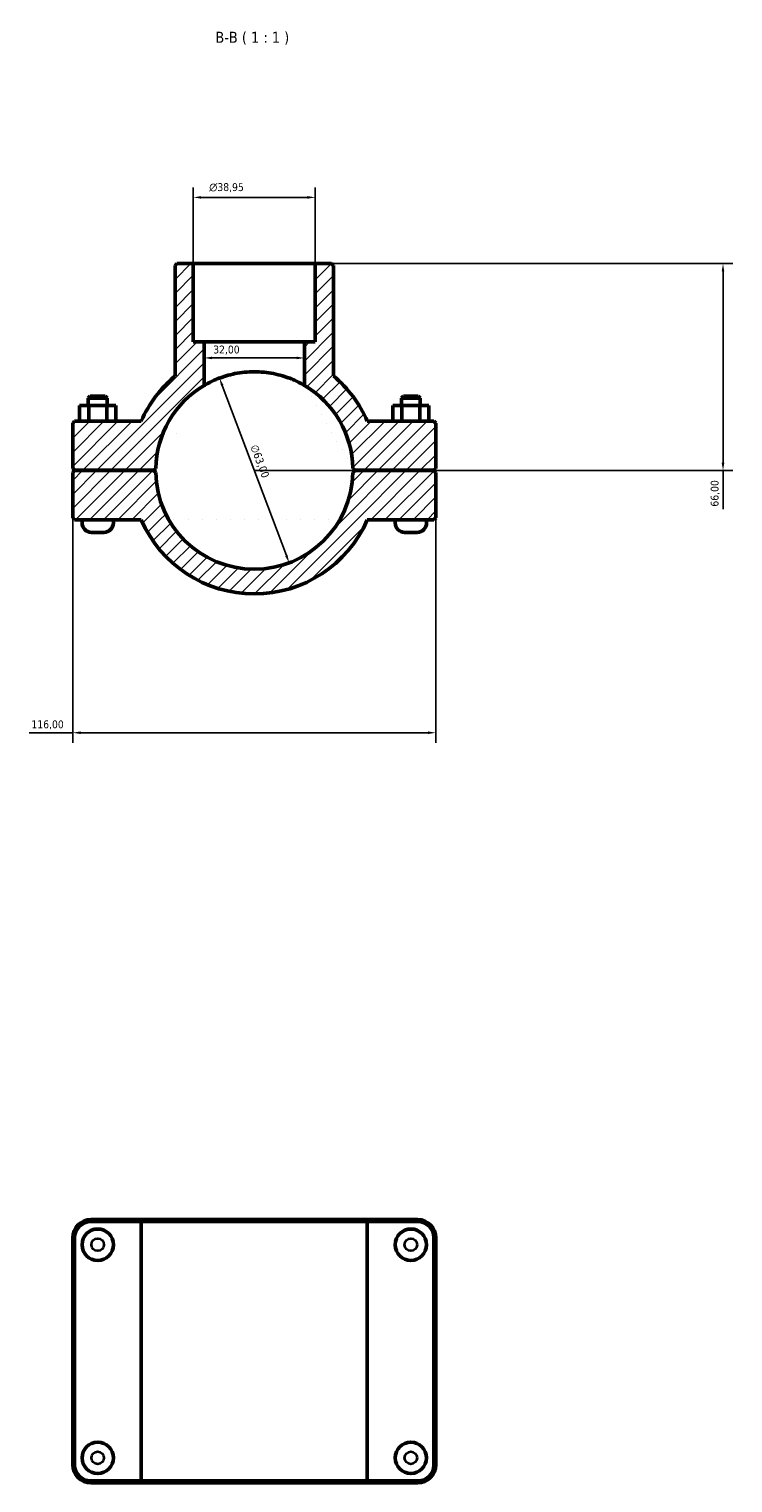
# Model space of a CAD drawing. Header units: millimetres. Extents: x 0 to 1130, y -9 to 1083.
# Tile 4 of 6: x 355 to 579, y 619 to 1083. Entities that reach past the tile are written whole.
import ezdxf

# ---------------------------------------------------------------- set-up
doc = ezdxf.new("R2010")
doc.units = ezdxf.units.MM
for name, color, linetype, lineweight in [('Dimension (ISO)', 7, 'Continuous', 25), ('Hatch (ISO)', 7, 'Continuous', 18), ('Symbol (ISO)', 7, 'Continuous', 25), ('Visible (ISO)', 7, 'Continuous', 50), ('Visible Narrow (ISO)', 7, 'Continuous', 35)]:
    doc.layers.add(name, color=color, linetype=linetype, lineweight=lineweight)
doc.styles.add('Label Text (ISO)', font='tahoma.ttf')
doc.styles.add('Note Text (ISO)', font='tahoma.ttf')
doc.dimstyles.new('Default (ISO)', dxfattribs={"dimtxt": 2.5, "dimasz": 2.5, "dimexe": 3.175, "dimexo": 0, "dimgap": 0.762, "dimtad": 1, "dimrnd": 1e-08, "dimzin": 0, "dimtxsty": 'Note Text (ISO)', "dimcen": 0.09, "dimdle": 10, "dimclrd": 256, "dimclre": 256, "dimclrt": 232, "dimazin": 0, "dimtfac": 1.40208, "dimtmove": 0, "dimatfit": 3, "dimfxl": 1, "dimtolj": 1, "dimtzin": 0, "dimlwd": -1, "dimlwe": -1, "dimarcsym": 0})

# ---------------------------------------------------------------- blocks, each defined once
blk = doc.blocks.new('*D11')
at = {"layer": 'Defpoints', "color": 0, "transparency": 16777216}
for p in [(415.41, 971.44), (437.66, 912.5)]:
    blk.add_point(p, dxfattribs=at)
at = {"layer": 'Dimension (ISO)', "transparency": 16777216}
blk.add_line((436.77, 914.84), (416.29, 969.1), dxfattribs=at)
blk.add_arc((426.53, 941.97), 31.5, 59.4735, 116.4555, dxfattribs=at)
for points in [[(416.68, 969.25), (415.9, 968.96), (415.41, 971.44)], [(437.16, 914.99), (436.38, 914.69), (437.66, 912.5)]]:
    blk.add_solid(points, dxfattribs=at)
at = {"layer": 'Dimension (ISO)', "color": 232, "true_color": 0xca0064, "transparency": 16777216, "insert": (427.56, 950.51), "char_height": 2.5, "attachment_point": 1, "rotation": 290.6804, "style": 'Note Text (ISO)'}
blk.add_mtext('\\A1;∅63,00', dxfattribs=at)
blk = doc.blocks.new('*D12')
at = {"layer": 'Defpoints', "color": 0, "transparency": 16777216}
for p in [(446.01, 1007.97), (426.53, 941.97), (576.2, 941.97)]:
    blk.add_point(p, dxfattribs=at)
at = {"layer": 'Dimension (ISO)', "transparency": 16777216}
for p, q in [((446.01, 1007.97), (579.38, 1007.97)), ((576.2, 1005.47), (576.2, 944.47)), ((426.53, 941.97), (579.38, 941.97)), ((576.2, 941.97), (576.2, 929.68))]:
    blk.add_line(p, q, dxfattribs=at)
for points in [[(575.78, 1005.47), (576.62, 1005.47), (576.2, 1007.97)], [(575.78, 944.47), (576.62, 944.47), (576.2, 941.97)]]:
    blk.add_solid(points, dxfattribs=at)
at = {"layer": 'Dimension (ISO)', "color": 232, "true_color": 0xca0064, "transparency": 16777216, "insert": (572.27, 930.44), "char_height": 2.5, "attachment_point": 1, "rotation": 90, "style": 'Note Text (ISO)'}
blk.add_mtext('\\A1;66,00', dxfattribs=at)
blk = doc.blocks.new('*D13')
at = {"layer": 'Defpoints', "color": 0, "transparency": 16777216}
for p in [(368.53, 926.85), (484.53, 926.85), (368.53, 858.31)]:
    blk.add_point(p, dxfattribs=at)
at = {"layer": 'Dimension (ISO)', "transparency": 16777216}
for p, q in [((368.53, 926.85), (368.53, 855.14)), ((484.53, 926.85), (484.53, 855.14)), ((368.53, 858.31), (354.6, 858.31)), ((482.03, 858.31), (371.03, 858.31))]:
    blk.add_line(p, q, dxfattribs=at)
for points in [[(371.03, 858.73), (371.03, 857.9), (368.53, 858.31)], [(482.03, 858.73), (482.03, 857.9), (484.53, 858.31)]]:
    blk.add_solid(points, dxfattribs=at)
at = {"layer": 'Dimension (ISO)', "color": 232, "true_color": 0xca0064, "transparency": 16777216, "insert": (355.36, 862.25), "char_height": 2.5, "attachment_point": 1, "style": 'Note Text (ISO)'}
blk.add_mtext('\\A1;116,00', dxfattribs=at)
blk = doc.blocks.new('*D14')
at = {"layer": 'Defpoints', "color": 0, "transparency": 16777216}
for p in [(410.53, 977.88), (410.53, 977.88), (442.53, 977.88)]:
    blk.add_point(p, dxfattribs=at)
at = {"layer": 'Dimension (ISO)', "transparency": 16777216}
blk.add_line((440.03, 977.88), (413.03, 977.88), dxfattribs=at)
for points in [[(413.03, 978.29), (413.03, 977.46), (410.53, 977.88)], [(440.03, 978.29), (440.03, 977.46), (442.53, 977.88)]]:
    blk.add_solid(points, dxfattribs=at)
at = {"layer": 'Dimension (ISO)', "color": 232, "true_color": 0xca0064, "transparency": 16777216, "insert": (413.41, 981.81), "char_height": 2.5, "attachment_point": 1, "style": 'Note Text (ISO)'}
blk.add_mtext('\\A1;32,00', dxfattribs=at)
blk = doc.blocks.new('*D15')
at = {"layer": 'Defpoints', "color": 0, "transparency": 16777216}
for p in [(407.06, 1029.09), (407.06, 1007.97), (446.01, 1007.97)]:
    blk.add_point(p, dxfattribs=at)
at = {"layer": 'Dimension (ISO)', "transparency": 16777216}
for p, q in [((407.06, 1007.97), (407.06, 1032.27)), ((446.01, 1007.97), (446.01, 1032.27)), ((443.51, 1029.09), (409.56, 1029.09))]:
    blk.add_line(p, q, dxfattribs=at)
for points in [[(409.56, 1029.51), (409.56, 1028.68), (407.06, 1029.09)], [(443.51, 1029.51), (443.51, 1028.68), (446.01, 1029.09)]]:
    blk.add_solid(points, dxfattribs=at)
at = {"layer": 'Dimension (ISO)', "color": 232, "true_color": 0xca0064, "transparency": 16777216, "insert": (412.14, 1033.62), "char_height": 2.5, "attachment_point": 1, "style": 'Note Text (ISO)'}
blk.add_mtext('\\A1;\\fAIGDT|b0|i0;\\H2.5000;\\ln\\fTahoma|b0|i0;\\H2.5000;38,95', dxfattribs=at)

msp = doc.modelspace()

# ---------------------------------------------------------------- hatches: boundary and pattern name
at = {"layer": 'Hatch (ISO)'}
h = msp.add_hatch(dxfattribs=at)
h.set_pattern_fill('ANSI31', color=256, scale=25.4, style=0)
h.set_pattern_definition([(45, (0, 0), (-2.245064, 2.245064), [])])
edge = h.paths.add_edge_path()
edge.add_ellipse((426.5312, 941.9726), major_axis=(31.4927, -0.68), ratio=1, start_angle=182.473761, end_angle=360)
edge.add_line((458.0239, 941.2927), (458.6612, 941.9226))
edge.add_line((458.6612, 941.9226), (483.9012, 941.9226))
edge.add_line((483.9012, 941.9226), (484.5312, 941.2926))
edge.add_line((484.5312, 941.2926), (484.5312, 926.8526))
edge.add_line((484.5312, 926.8526), (483.9012, 926.2226))
edge.add_line((483.9012, 926.2226), (462.619, 926.2226))
edge.add_ellipse((426.5312, 941.9726), major_axis=(-36.0878, -15.75), ratio=1, start_angle=0, end_angle=132.843643, ccw=False)
edge.add_line((390.4434, 926.2226), (369.1612, 926.2226))
edge.add_line((369.1612, 926.2226), (368.5312, 926.8526))
edge.add_line((368.5312, 926.8526), (368.5312, 941.2926))
edge.add_line((368.5312, 941.2926), (369.1612, 941.9226))
edge.add_line((369.1612, 941.9226), (394.4013, 941.9226))
edge.add_line((394.4013, 941.9226), (395.0386, 941.2927))
edge = h.paths.add_edge_path()
edge.add_line((451.85, 1007.3426), (451.22, 1007.9726))
edge.add_line((451.22, 1007.9726), (446.0072, 1007.9726))
edge.add_line((446.0072, 1007.9726), (446.0072, 982.9726))
edge.add_line((446.0072, 982.9726), (442.5312, 982.9726))
edge.add_line((442.5312, 982.9726), (442.5312, 969.1066))
edge.add_ellipse((426.5312, 941.9726), major_axis=(16, 27.1339), ratio=1, start_angle=301.763359, end_angle=360, ccw=False)
edge.add_line((458.0239, 942.6526), (458.6612, 942.0226))
edge.add_line((458.6612, 942.0226), (483.9012, 942.0226))
edge.add_line((483.9012, 942.0226), (484.5312, 942.6526))
edge.add_line((484.5312, 942.6526), (484.5312, 957.0926))
edge.add_line((484.5312, 957.0926), (483.9012, 957.7226))
edge.add_line((483.9012, 957.7226), (462.619, 957.7226))
edge.add_ellipse((426.5312, 941.9726), major_axis=(36.0878, 15.75), ratio=1, start_angle=0, end_angle=26.404652)
edge.add_line((451.85, 972.1281), (451.85, 1007.3426))
edge = h.paths.add_edge_path()
edge.add_line((401.8424, 1007.9726), (401.2124, 1007.3426))
edge.add_line((401.2124, 1007.3426), (401.2124, 972.1281))
edge.add_ellipse((426.5312, 941.9726), major_axis=(-25.3188, 30.1554), ratio=1, start_angle=0, end_angle=26.404652)
edge.add_line((390.4434, 957.7226), (369.1612, 957.7226))
edge.add_line((369.1612, 957.7226), (368.5312, 957.0926))
edge.add_line((368.5312, 957.0926), (368.5312, 942.6526))
edge.add_line((368.5312, 942.6526), (369.1612, 942.0226))
edge.add_line((369.1612, 942.0226), (394.4013, 942.0226))
edge.add_line((394.4013, 942.0226), (395.0386, 942.6526))
edge.add_ellipse((426.5312, 941.9726), major_axis=(-31.4927, 0.68), ratio=1, start_angle=301.763359, end_angle=360, ccw=False)
edge.add_line((410.5312, 969.1066), (410.5312, 982.9726))
edge.add_line((410.5312, 982.9726), (407.0552, 982.9726))
edge.add_line((407.0552, 982.9726), (407.0552, 1007.9726))
edge.add_line((407.0552, 1007.9726), (401.8424, 1007.9726))

# ---------------------------------------------------------------- linework, layer by layer
at = {"layer": 'Visible (ISO)'}
for p, q in [((401.8424, 1007.9726), (401.2124, 1007.3426)), ((401.2124, 1007.3426), (401.2124, 972.1281)), ((407.0552, 1007.9726), (401.8424, 1007.9726)), ((407.0552, 982.9726), (407.0552, 1007.9726)), ((407.0552, 1007.9726), (446.0072, 1007.9726)), ((451.22, 1007.9726), (446.0072, 1007.9726)), ((446.0072, 1007.9726), (446.0072, 982.9726)), ((451.85, 1007.3426), (451.22, 1007.9726)), ((451.85, 972.1281), (451.85, 1007.3426)), ((410.5312, 982.9726), (407.0552, 982.9726)), ((410.5312, 969.1066), (410.5312, 982.9726)), ((410.5312, 982.9726), (442.5312, 982.9726)), ((446.0072, 982.9726), (442.5312, 982.9726)), ((442.5312, 982.9726), (442.5312, 969.1066)), ((374.1612, 965.7226), (373.5312, 965.0926)), ((379.5312, 965.0926), (373.5312, 965.0926)), ((373.5312, 962.7226), (373.5312, 965.0926)), ((374.1612, 965.7226), (378.9012, 965.7226)), ((378.9012, 965.7226), (379.5312, 965.0926)), ((379.5312, 962.7226), (379.5312, 965.0926)), ((474.1612, 965.7226), (473.5312, 965.0926)), ((473.5312, 965.0926), (479.5312, 965.0926)), ((473.5312, 965.0926), (473.5312, 962.7226)), ((478.9012, 965.7226), (474.1612, 965.7226)), ((478.9012, 965.7226), (479.5312, 965.0926)), ((479.5312, 965.0926), (479.5312, 962.7226)), ((370.7578, 962.7226), (373.6713, 962.7226)), ((370.7578, 957.7226), (370.7578, 962.7226)), ((373.6713, 962.7226), (379.4447, 962.7226)), ((373.6713, 957.7226), (373.6713, 962.7226)), ((379.4447, 962.7226), (382.3046, 962.7226)), ((379.4447, 957.7226), (379.4447, 962.7226)), ((382.3046, 957.7226), (382.3046, 962.7226)), ((473.6177, 962.7226), (470.7578, 962.7226)), ((470.7578, 957.7226), (470.7578, 962.7226)), ((473.6177, 957.7226), (473.6177, 962.7226)), ((479.3911, 962.7226), (473.6177, 962.7226)), ((479.3911, 957.7226), (479.3911, 962.7226)), ((482.3046, 962.7226), (479.3911, 962.7226)), ((482.3046, 957.7226), (482.3046, 962.7226)), ((369.1612, 957.7226), (368.5312, 957.0926)), ((368.5312, 957.0926), (368.5312, 942.6526)), ((390.4434, 957.7226), (369.1612, 957.7226)), ((483.9012, 957.7226), (462.619, 957.7226)), ((484.5312, 957.0926), (483.9012, 957.7226)), ((484.5312, 942.6526), (484.5312, 957.0926)), ((368.5312, 942.6526), (369.1612, 942.0226)), ((369.1612, 941.9226), (368.5312, 941.2926)), ((369.1612, 942.0226), (394.4013, 942.0226)), ((394.4013, 941.9226), (369.1612, 941.9226)), ((371.5312, 941.9226), (371.5312, 942.0226)), ((381.5312, 941.9226), (381.5312, 942.0226)), ((394.4013, 942.0226), (395.0386, 942.6526)), ((395.0386, 941.2927), (394.4013, 941.9226)), ((458.0239, 942.6526), (458.6612, 942.0226)), ((458.6612, 941.9226), (458.0239, 941.2927)), ((458.6612, 942.0226), (483.9012, 942.0226)), ((483.9012, 941.9226), (458.6612, 941.9226)), ((471.5312, 942.0226), (471.5312, 941.9226)), ((481.5312, 942.0226), (481.5312, 941.9226)), ((483.9012, 942.0226), (484.5312, 942.6526)), ((484.5312, 941.2926), (483.9012, 941.9226)), ((368.5312, 941.2926), (368.5312, 926.8526)), ((484.5312, 926.8526), (484.5312, 941.2926)), ((368.5312, 926.8526), (369.1612, 926.2226)), ((369.1612, 926.2226), (390.4434, 926.2226)), ((371.5312, 925.2226), (371.5312, 926.2226)), ((381.5312, 925.2226), (381.5312, 926.2226)), ((462.619, 926.2226), (483.9012, 926.2226)), ((471.5312, 926.2226), (471.5312, 925.2226)), ((481.5312, 926.2226), (481.5312, 925.2226)), ((483.9012, 926.2226), (484.5312, 926.8526)), ((378.5312, 922.2226), (374.5312, 922.2226)), ((474.5312, 922.2226), (478.5312, 922.2226)), ((390.8583, 703.0008), (374.3312, 703.0008)), ((374.3312, 702.3708), (390.4434, 702.3708)), ((462.619, 702.3708), (390.4434, 702.3708)), ((390.4434, 619.6308), (390.4434, 702.3708)), ((390.8583, 703.0008), (462.2042, 703.0008)), ((478.7312, 703.0008), (462.2042, 703.0008)), ((462.619, 702.3708), (478.7312, 702.3708)), ((462.619, 619.6308), (462.619, 702.3708)), ((368.5312, 697.2008), (368.5312, 624.8008)), ((369.1612, 624.8008), (369.1612, 697.2008)), ((483.9012, 697.2008), (483.9012, 624.8008)), ((484.5312, 624.8008), (484.5312, 697.2008)), ((390.4434, 619.6308), (374.3312, 619.6308)), ((374.3312, 619.0008), (390.8583, 619.0008)), ((390.4434, 619.6308), (462.619, 619.6308)), ((462.2042, 619.0008), (390.8583, 619.0008)), ((462.2042, 619.0008), (478.7312, 619.0008)), ((478.7312, 619.6308), (462.619, 619.6308))]:
    msp.add_line(p, q, dxfattribs=at)
for centre in [(376.5312, 695.0008), (476.5312, 695.0008), (376.5312, 627.0008), (476.5312, 627.0008)]:
    msp.add_circle(centre, 5, dxfattribs=at)
for centre, radius, start, end in [((426.5312, 941.9726), 39.375, 130.01717, 156.421822), ((426.5312, 941.9726), 39.375, 23.578178, 49.98283), ((426.5312, 941.9726), 31.5, 120.526479, 178.76312), ((426.5312, 941.9726), 31.5, 1.23688, 59.473521), ((426.5312, 941.9726), 31.5, 181.23688, 358.76312), ((374.5312, 925.2226), 3, 180, 270), ((378.5312, 925.2226), 3, 270, 0), ((426.5312, 941.9726), 39.375, 203.578178, 336.421822), ((474.5312, 925.2226), 3, 180, 270), ((478.5312, 925.2226), 3, 270, 0), ((374.3312, 697.2008), 5.8, 90, 180), ((374.3312, 697.2008), 5.17, 90, 180), ((478.7312, 697.2008), 5.8, 0, 90), ((478.7312, 697.2008), 5.17, 0, 90), ((374.3312, 624.8008), 5.8, 180, 270), ((374.3312, 624.8008), 5.17, 180, 270), ((478.7312, 624.8008), 5.8, 270, 0), ((478.7312, 624.8008), 5.17, 270, 0)]:
    msp.add_arc(centre, radius, start, end, dxfattribs=at)
msp.add_open_spline([(442.5312, 969.1066), (442.5312, 969.1066), (442.4307, 969.1666), (442.0161, 969.4049), (441.7021, 969.5826), (440.47, 970.2361), (439.2468, 970.8313), (437.1461, 971.6397), (436.3554, 971.915), (434.6272, 972.4278), (433.6896, 972.6649), (431.7234, 973.058), (430.6929, 973.2141), (428.609, 973.4215), (427.5555, 973.4726), (425.5069, 973.4726), (424.4535, 973.4215), (422.3696, 973.2141), (421.3391, 973.058), (419.3729, 972.6649), (418.4352, 972.4278), (416.707, 971.915), (415.9164, 971.6397), (413.8157, 970.8313), (412.5924, 970.2361), (411.3604, 969.5826), (411.0464, 969.4049), (410.6317, 969.1666), (410.5312, 969.1066), (410.5312, 969.1066)], degree=3, knots=[0, 0, 0, 0, 0.30819256, 0.30819256, 0.61638513, 0.61638513, 1.23277026, 1.23277026, 1.54005981, 1.54005981, 1.84734937, 1.84734937, 2.15463892, 2.15463892, 2.46192848, 2.46192848, 2.76921804, 2.76921804, 3.07650759, 3.07650759, 3.38379715, 3.38379715, 3.6910867, 3.6910867, 4.30747183, 4.30747183, 4.6156644, 4.6156644, 4.92385696, 4.92385696, 4.92385696, 4.92385696], dxfattribs=at)
for points in [[(390.8583, 703.0008), (390.7193, 702.791), (390.581, 702.581), (390.4434, 702.3708)], [(462.2042, 703.0008), (462.3431, 702.791), (462.4814, 702.581), (462.619, 702.3708)], [(390.8583, 619.0008), (390.7193, 619.2106), (390.581, 619.4206), (390.4434, 619.6308)], [(462.2042, 619.0008), (462.3431, 619.2106), (462.4814, 619.4206), (462.619, 619.6308)]]:
    msp.add_open_spline(points, degree=3, dxfattribs=at)
at = {"layer": 'Visible Narrow (ISO)'}
for p, q in [((374.3312, 702.4023), (374.3312, 702.9693)), ((478.7312, 702.4023), (478.7312, 702.9693)), ((369.1297, 697.2008), (368.5627, 697.2008)), ((483.9327, 697.2008), (484.4997, 697.2008)), ((369.1297, 624.8008), (368.5627, 624.8008)), ((483.9327, 624.8008), (484.4997, 624.8008)), ((374.3312, 619.5993), (374.3312, 619.0323)), ((478.7312, 619.5993), (478.7312, 619.0323))]:
    msp.add_line(p, q, dxfattribs=at)
for centre in [(376.5312, 695.0008), (476.5312, 695.0008), (376.5312, 627.0008), (476.5312, 627.0008)]:
    msp.add_circle(centre, 2, dxfattribs=at)

# ---------------------------------------------------------------- texts
at = {"layer": 'Symbol (ISO)', "insert": (414.0923, 1077.7851), "char_height": 3.5, "attachment_point": 7, "style": 'Label Text (ISO)'}
msp.add_mtext('B-B ( 1 : 1 )', dxfattribs=at)

# ---------------------------------------------------------------- dimensions: what is measured, and where the dimension line sits
at = {"layer": 'Dimension (ISO)'}
dim = msp.add_linear_dim(base=(407.0552, 1029.0944), p1=(446.0072, 1007.9726), p2=(407.0552, 1007.9726), angle=180, text='\\fAIGDT|b0|i0;\\H2.5000;\\ln\\fTahoma|b0|i0;\\H2.5000;<>', dimstyle='Default (ISO)', override={"dimdec": 2, "dimtp": 0, "dimtm": 0, "dimtdec": 2, "dimtofl": 0, "dimatfit": 1}, dxfattribs=at)
dim.commit()
dim.dimension.update_dxf_attribs({"geometry": '*D15', "text_midpoint": (417.6792, 1029.0944), "dimtype": 160})
for base, p1, p2, angle, override, picture, middle in [((576.2016, 941.9726), (446.0072, 1007.9726), (426.5312, 941.9726), 90, {"dimdec": 2, "dimtp": 0, "dimtm": 0, "dimtdec": 2, "dimtofl": 0, "dimatfit": 2}, '*D12', (576.2016, 934.577)), ((410.5312, 977.8782), (442.5312, 977.8782), (410.5312, 977.8782), 180, {"dimdec": 2, "dimse1": 1, "dimse2": 1, "dimtp": 0, "dimtm": 0, "dimtdec": 2, "dimtofl": 0, "dimatfit": 1}, '*D14', (417.5312, 977.8782))]:
    dim = msp.add_linear_dim(base=base, p1=p1, p2=p2, angle=angle, dimstyle='Default (ISO)', override=override, dxfattribs=at)
    dim.commit()
    dim.dimension.update_dxf_attribs({"geometry": picture, "text_midpoint": middle, "dimtype": 160})
dim = msp.add_diameter_dim_2p(p1=(437.6556, 912.5024), p2=(415.4068, 971.4429), dimstyle='Default (ISO)', override={"dimdec": 2, "dimlfac": 1, "dimtp": 0, "dimtm": 0, "dimtdec": 2, "dimatfit": 2}, dxfattribs=at)
dim.commit()
dim.dimension.update_dxf_attribs({"geometry": '*D11', "text_midpoint": (425.7773, 943.9698), "dimtype": 163})
dim = msp.add_linear_dim(base=(368.5312, 858.3128), p1=(484.5312, 926.8526), p2=(368.5312, 926.8526), dimstyle='Default (ISO)', override={"dimdec": 2, "dimtp": 0, "dimtm": 0, "dimtdec": 2, "dimtofl": 0, "dimatfit": 2}, dxfattribs=at)
dim.commit()
dim.dimension.update_dxf_attribs({"geometry": '*D13', "text_midpoint": (360.3154, 858.3128), "dimtype": 160})

doc.saveas('drawing.dxf')
